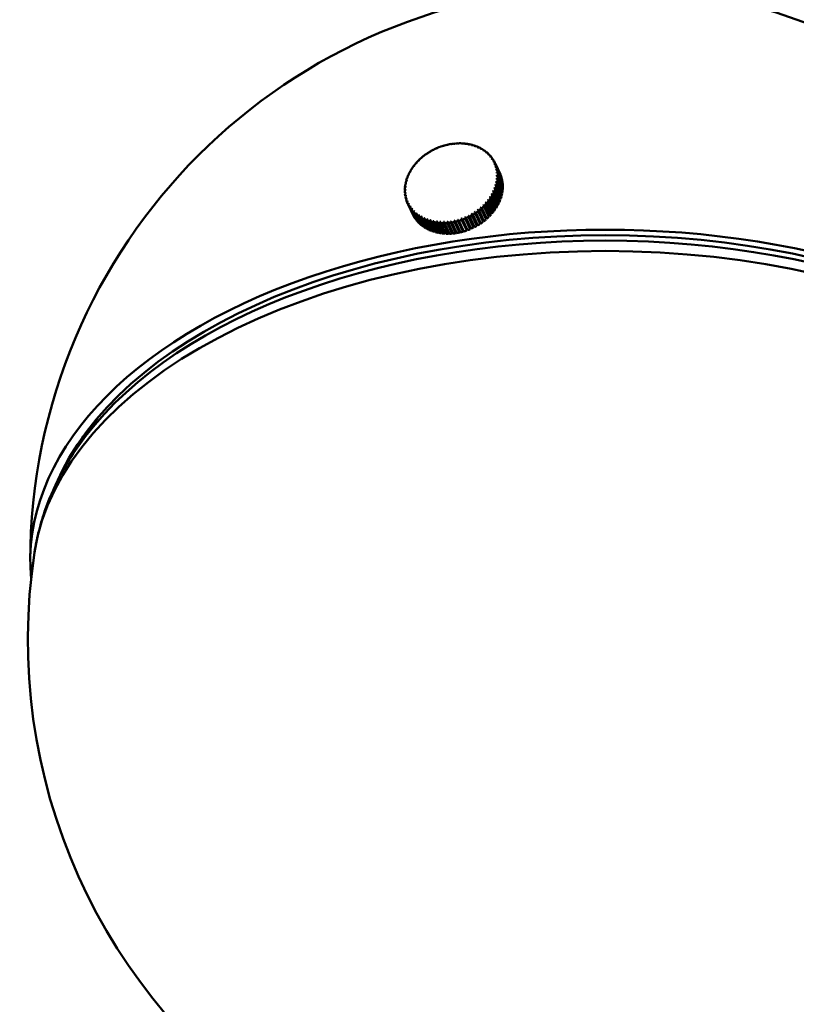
# Model space of a CAD drawing. Header units: millimetres. Extents: x 849 to 4035, y 828 to 3843.
# Tile 89 of 105: x 3377 to 3458, y 1613 to 1715. Entities that reach past the tile are written whole.
import ezdxf

# ---------------------------------------------------------------- set-up
doc = ezdxf.new("R2010")
doc.units = ezdxf.units.MM
doc.header["$LTSCALE"] = 15
doc.layers.add('Widoczne (ISO)', color=7, linetype='Continuous', lineweight=50)
doc.layers.add('Widoczne wąskie (ISO)', color=7, linetype='Continuous', lineweight=50)

msp = doc.modelspace()

# ---------------------------------------------------------------- linework, layer by layer
at = {"layer": 'Widoczne (ISO)'}
for p, q in [((3420.06, 1701.69), (3420.06, 1701.71)), ((3420.32, 1701.83), (3420.33, 1701.81)), ((3420.69, 1701.97), (3420.69, 1701.96)), ((3421.06, 1702.1), (3421.06, 1702.08)), ((3421.43, 1702.2), (3421.44, 1702.18)), ((3421.81, 1702.27), (3421.82, 1702.25)), ((3422.19, 1702.32), (3422.2, 1702.3)), ((3422.57, 1702.34), (3422.58, 1702.32)), ((3422.94, 1702.34), (3422.95, 1702.31)), ((3423.31, 1702.31), (3423.32, 1702.28)), ((3423.66, 1702.26), (3423.68, 1702.22)), ((3424.01, 1702.18), (3424.03, 1702.14)), ((3424.34, 1702.08), (3424.36, 1702.03)), ((3424.66, 1701.95), (3424.68, 1701.9)), ((3424.96, 1701.8), (3424.98, 1701.75)), ((3425.24, 1701.63), (3425.26, 1701.58)), ((3418.49, 1700.57), (3418.48, 1700.59)), ((3418.77, 1700.83), (3418.76, 1700.85)), ((3419.07, 1701.07), (3419.06, 1701.09)), ((3419.38, 1701.3), (3419.38, 1701.32)), ((3419.72, 1701.5), (3419.71, 1701.52)), ((3425.5, 1701.44), (3425.53, 1701.38)), ((3425.74, 1701.22), (3425.76, 1701.16)), ((3425.95, 1700.99), (3425.98, 1700.93)), ((3426.14, 1700.74), (3426.17, 1700.68)), ((3417.78, 1699.7), (3417.76, 1699.73)), ((3417.99, 1700), (3417.98, 1700.03)), ((3418.23, 1700.29), (3418.22, 1700.32)), ((3426.3, 1700.48), (3426.33, 1700.41)), ((3426.39, 1700.3), (3426.91, 1699.18)), ((3426.43, 1700.2), (3426.95, 1699.08)), ((3426.98, 1699.01), (3426.46, 1700.13)), ((3426.53, 1699.56), (3426.54, 1699.55)), ((3426.54, 1699.91), (3427.06, 1698.79)), ((3427.08, 1698.72), (3426.56, 1699.83)), ((3426.62, 1699.61), (3427.14, 1698.49)), ((3427.15, 1698.41), (3426.63, 1699.53)), ((3417.3, 1698.74), (3417.28, 1698.79)), ((3417.43, 1699.07), (3417.41, 1699.11)), ((3417.59, 1699.39), (3417.58, 1699.43)), ((3426.57, 1699.27), (3426.59, 1699.24)), ((3426.57, 1698.66), (3426.6, 1698.6)), ((3426.58, 1698.97), (3426.61, 1698.92)), ((3427.18, 1697.46), (3426.66, 1698.57)), ((3426.67, 1699.29), (3427.18, 1698.18)), ((3427.19, 1698.1), (3426.67, 1699.21)), ((3426.67, 1698.66), (3427.19, 1697.54)), ((3426.68, 1698.98), (3427.2, 1697.86)), ((3427.2, 1697.78), (3426.68, 1698.9)), ((3426.95, 1699.08), (3426.95, 1699.08)), ((3427.06, 1698.79), (3427.05, 1698.79)), ((3427.14, 1698.49), (3427.12, 1698.48)), ((3417.05, 1697.44), (3417.02, 1697.49)), ((3417.07, 1697.76), (3417.04, 1697.82)), ((3417.12, 1698.09), (3417.09, 1698.14)), ((3417.19, 1698.42), (3417.17, 1698.47)), ((3426.36, 1697.71), (3426.41, 1697.61)), ((3426.95, 1696.48), (3426.43, 1697.6)), ((3426.46, 1698.03), (3426.5, 1697.94)), ((3426.46, 1697.68), (3426.98, 1696.56)), ((3426.53, 1698.35), (3426.56, 1698.27)), ((3427.06, 1696.81), (3426.54, 1697.92)), ((3426.56, 1698), (3427.08, 1696.89)), ((3427.13, 1697.13), (3426.62, 1698.25)), ((3426.63, 1698.33), (3427.15, 1697.21)), ((3427.19, 1697.54), (3427.15, 1697.54)), ((3427.18, 1698.18), (3427.16, 1698.17)), ((3427.2, 1697.86), (3427.17, 1697.86)), ((3417.06, 1697.11), (3417.04, 1697.17)), ((3417.1, 1696.8), (3417.08, 1696.86)), ((3417.18, 1696.49), (3417.15, 1696.56)), ((3425.7, 1696.5), (3426.23, 1695.35)), ((3425.79, 1696.43), (3426.3, 1695.32)), ((3425.9, 1696.79), (3426.43, 1695.65)), ((3426.46, 1695.54), (3425.94, 1696.66)), ((3425.99, 1696.73), (3426.51, 1695.62)), ((3426.08, 1697.09), (3426.61, 1695.95)), ((3426.65, 1695.85), (3426.13, 1696.96)), ((3426.18, 1697.04), (3426.69, 1695.93)), ((3426.23, 1697.4), (3426.29, 1697.28)), ((3426.81, 1696.16), (3426.3, 1697.28)), ((3426.33, 1697.36), (3426.85, 1696.24)), ((3426.98, 1696.56), (3426.91, 1696.57)), ((3427.08, 1696.89), (3427.02, 1696.89)), ((3427.15, 1697.21), (3427.1, 1697.21)), ((3417.28, 1696.19), (3417.24, 1696.26)), ((3417.32, 1696.09), (3417.84, 1694.97)), ((3417.89, 1694.87), (3417.37, 1695.98)), ((3417.41, 1695.91), (3417.93, 1694.8)), ((3418.04, 1694.6), (3417.53, 1695.71)), ((3417.57, 1695.65), (3418.09, 1694.53)), ((3418.23, 1694.34), (3417.71, 1695.46)), ((3417.81, 1695.48), (3417.8, 1695.49)), ((3424.66, 1695.44), (3425.19, 1694.3)), ((3424.95, 1695.69), (3425.48, 1694.54)), ((3425.47, 1694.42), (3424.95, 1695.54)), ((3425.02, 1695.6), (3425.54, 1694.49)), ((3425.22, 1695.94), (3425.75, 1694.8)), ((3425.75, 1694.68), (3425.23, 1695.8)), ((3425.3, 1695.87), (3425.82, 1694.75)), ((3425.47, 1696.21), (3426, 1695.07)), ((3426.01, 1694.96), (3425.49, 1696.07)), ((3425.55, 1696.14), (3426.07, 1695.03)), ((3426.25, 1695.24), (3425.73, 1696.36)), ((3426.43, 1695.65), (3426.42, 1695.63)), ((3426.51, 1695.62), (3426.43, 1695.65)), ((3426.69, 1695.93), (3426.61, 1695.95)), ((3426.61, 1695.95), (3426.61, 1695.94)), ((3426.85, 1696.24), (3426.77, 1696.26)), ((3417.76, 1695.4), (3418.28, 1694.28)), ((3417.89, 1694.87), (3417.89, 1694.87)), ((3418.43, 1694.11), (3417.92, 1695.22)), ((3417.97, 1695.17), (3418.49, 1694.05)), ((3418.01, 1695.25), (3418, 1695.28)), ((3418.05, 1694.6), (3418.04, 1694.6)), ((3418.66, 1693.89), (3418.15, 1695)), ((3418.21, 1694.95), (3418.73, 1693.84)), ((3418.24, 1695.03), (3418.22, 1695.07)), ((3418.92, 1693.69), (3418.4, 1694.81)), ((3418.49, 1694.82), (3418.46, 1694.89)), ((3418.47, 1694.76), (3418.99, 1693.64)), ((3419.19, 1693.51), (3418.68, 1694.63)), ((3418.77, 1694.64), (3418.73, 1694.72)), ((3418.75, 1694.59), (3419.27, 1693.47)), ((3419.49, 1693.36), (3418.97, 1694.47)), ((3419.06, 1694.48), (3419.02, 1694.57)), ((3419.05, 1694.44), (3419.57, 1693.32)), ((3419.37, 1694.34), (3419.32, 1694.44)), ((3423.42, 1693.34), (3422.89, 1694.49)), ((3423.45, 1693.27), (3422.93, 1694.38)), ((3423.02, 1694.41), (3423.54, 1693.3)), ((3423.78, 1693.48), (3423.25, 1694.62)), ((3423.81, 1693.41), (3423.3, 1694.52)), ((3423.39, 1694.56), (3423.9, 1693.44)), ((3424.17, 1693.57), (3423.65, 1694.68)), ((3423.69, 1694.83), (3424.22, 1693.68)), ((3423.74, 1694.73), (3424.26, 1693.61)), ((3424.52, 1693.75), (3424, 1694.87)), ((3424.03, 1695.01), (3424.56, 1693.87)), ((3424.08, 1694.92), (3424.6, 1693.8)), ((3424.85, 1693.96), (3424.33, 1695.07)), ((3424.35, 1695.22), (3424.88, 1694.07)), ((3424.41, 1695.13), (3424.93, 1694.01)), ((3425.17, 1694.18), (3424.65, 1695.3)), ((3424.73, 1695.36), (3425.24, 1694.24)), ((3425.48, 1694.54), (3425.43, 1694.5)), ((3425.54, 1694.49), (3425.48, 1694.54)), ((3425.75, 1694.8), (3425.71, 1694.76)), ((3425.82, 1694.75), (3425.75, 1694.8)), ((3426, 1695.07), (3425.97, 1695.04)), ((3426.07, 1695.03), (3426, 1695.07)), ((3426.23, 1695.35), (3426.21, 1695.33)), ((3426.3, 1695.32), (3426.23, 1695.35)), ((3418.24, 1694.35), (3418.23, 1694.34)), ((3418.46, 1694.12), (3418.43, 1694.11)), ((3418.69, 1693.91), (3418.66, 1693.89)), ((3418.95, 1693.72), (3418.92, 1693.69)), ((3419.23, 1693.55), (3419.19, 1693.51)), ((3419.8, 1693.22), (3419.28, 1694.34)), ((3419.37, 1694.31), (3419.88, 1693.19)), ((3419.53, 1693.41), (3419.49, 1693.36)), ((3420.13, 1693.12), (3419.61, 1694.23)), ((3419.7, 1694.22), (3419.65, 1694.33)), ((3419.7, 1694.21), (3420.22, 1693.09)), ((3420.47, 1693.03), (3419.96, 1694.15)), ((3420.51, 1693.11), (3419.98, 1694.25)), ((3420.05, 1694.13), (3420.56, 1693.01)), ((3420.83, 1692.97), (3420.31, 1694.09)), ((3420.86, 1693.05), (3420.33, 1694.2)), ((3420.4, 1694.08), (3420.92, 1692.96)), ((3421.19, 1692.94), (3420.67, 1694.05)), ((3421.21, 1693.02), (3420.68, 1694.16)), ((3420.77, 1694.05), (3421.29, 1692.93)), ((3421.58, 1693.01), (3421.05, 1694.16)), ((3421.56, 1692.93), (3421.05, 1694.04)), ((3421.14, 1694.05), (3421.66, 1692.93)), ((3421.95, 1693.03), (3421.42, 1694.17)), ((3421.94, 1692.95), (3421.42, 1694.06)), ((3421.52, 1694.07), (3422.04, 1692.95)), ((3422.32, 1693.07), (3421.79, 1694.21)), ((3422.32, 1692.99), (3421.8, 1694.1)), ((3421.9, 1694.12), (3422.41, 1693)), ((3422.69, 1693.14), (3422.16, 1694.28)), ((3422.7, 1693.06), (3422.18, 1694.17)), ((3422.28, 1694.19), (3422.79, 1693.08)), ((3423.06, 1693.23), (3422.53, 1694.37)), ((3423.07, 1693.15), (3422.56, 1694.26)), ((3422.65, 1694.29), (3423.17, 1693.18)), ((3423.51, 1693.37), (3423.42, 1693.34)), ((3423.87, 1693.52), (3423.78, 1693.48)), ((3423.78, 1693.48), (3423.81, 1693.41)), ((3424.22, 1693.68), (3424.14, 1693.64)), ((3424.26, 1693.61), (3424.22, 1693.68)), ((3424.56, 1693.87), (3424.48, 1693.82)), ((3424.6, 1693.8), (3424.56, 1693.87)), ((3424.88, 1694.07), (3424.82, 1694.03)), ((3424.93, 1694.01), (3424.88, 1694.07)), ((3425.19, 1694.3), (3425.13, 1694.26)), ((3425.24, 1694.24), (3425.19, 1694.3)), ((3419.84, 1693.29), (3419.8, 1693.22)), ((3420.17, 1693.19), (3420.13, 1693.12)), ((3420.51, 1693.11), (3420.47, 1693.03)), ((3420.52, 1693.11), (3420.51, 1693.11)), ((3420.86, 1693.05), (3420.83, 1692.97)), ((3420.88, 1693.05), (3420.86, 1693.05)), ((3421.21, 1693.02), (3421.19, 1692.94)), ((3421.25, 1693.02), (3421.21, 1693.02)), ((3421.58, 1693.01), (3421.56, 1692.93)), ((3421.62, 1693.01), (3421.58, 1693.01)), ((3421.95, 1693.03), (3421.94, 1692.95)), ((3422, 1693.03), (3421.95, 1693.03)), ((3422.38, 1693.08), (3422.32, 1693.07)), ((3422.32, 1693.07), (3422.32, 1692.99)), ((3422.76, 1693.15), (3422.69, 1693.14)), ((3422.69, 1693.14), (3422.7, 1693.06)), ((3423.14, 1693.25), (3423.06, 1693.23)), ((3423.06, 1693.23), (3423.07, 1693.15)), ((3423.42, 1693.34), (3423.45, 1693.27)), ((3385.14, 1673.85), (3382.97, 1670.69)), ((3381.84, 1668.91), (3381.84, 1669.12))]:
    msp.add_line(p, q, dxfattribs=at)
for centre, radius, start, end in [((3437.84, 1658.86), 59.75, 0, 180), ((3437.84, 1650.69), 60, 171.2634, 8.7366)]:
    msp.add_arc(centre, radius, start, end, dxfattribs=at)
for centre, major_axis, ratio, start_param, end_param in [((3421.85, 1698.19), (4.54, 2.1), 0.788675, 1.621416, 1.679955), ((3423.17, 1695.24), (-3.26, 6.47), 0.024966, 6.119585, 6.135122), ((3421.83, 1698.24), (-4.46, -2.07), 0.788675, 4.742841, 4.763175), ((3421.85, 1698.19), (4.54, 2.1), 0.788675, 1.542876, 1.601415), ((3423.26, 1695.29), (-3.26, 6.47), 0.024966, 6.119585, 6.135122), ((3423.17, 1695.25), (-2.85, 6.66), 0.023309, 0.148012, 0.163549), ((3421.83, 1698.24), (-4.46, -2.07), 0.788675, 4.664301, 4.684635), ((3421.85, 1698.19), (4.54, 2.1), 0.788675, 1.464336, 1.522875), ((3423.26, 1695.29), (-2.85, 6.66), 0.023309, 0.148012, 0.163549), ((3421.83, 1698.24), (-4.46, -2.07), 0.788675, 4.585761, 4.606096), ((3423.17, 1695.25), (-2.43, 6.83), 0.071439, 0.150956, 0.166494), ((3421.85, 1698.19), (4.54, 2.1), 0.788675, 1.385796, 1.444336), ((3423.26, 1695.28), (-2.43, 6.83), 0.071439, 0.150956, 0.166494), ((3421.83, 1698.24), (-4.46, -2.07), 0.788675, 4.507221, 4.527556), ((3423.17, 1695.25), (-2, 6.97), 0.11913, 0.156919, 0.172456), ((3423.26, 1695.28), (-2, 6.97), 0.11913, 0.156919, 0.172456), ((3421.85, 1698.19), (4.54, 2.1), 0.788675, 1.307256, 1.365796), ((3423.16, 1695.26), (-1.56, 7.08), 0.166086, 0.165946, 0.181483), ((3421.83, 1698.24), (-4.46, -2.07), 0.788675, 4.428681, 4.449016), ((3423.26, 1695.28), (-1.56, 7.08), 0.166086, 0.165946, 0.181483), ((3421.85, 1698.19), (4.54, 2.1), 0.788675, 1.228716, 1.287256), ((3423.16, 1695.26), (-1.1, 7.17), 0.212018, 0.178104, 0.193641), ((3421.83, 1698.24), (-4.46, -2.07), 0.788675, 4.350142, 4.370476), ((3423.26, 1695.27), (-1.1, 7.17), 0.212018, 0.178104, 0.193641), ((3421.85, 1698.19), (4.54, 2.1), 0.788675, 1.150177, 1.208716), ((3423.16, 1695.26), (-0.63, 7.22), 0.256643, 0.19348, 0.209017), ((3421.83, 1698.24), (-4.46, -2.07), 0.788675, 4.271602, 4.291936), ((3423.26, 1695.27), (-0.63, 7.22), 0.256643, 0.19348, 0.209017), ((3421.85, 1698.19), (4.54, 2.1), 0.788675, 1.071637, 1.130176), ((3423.17, 1695.27), (-0.14, 7.25), 0.299685, 0.212177, 0.227714), ((3421.83, 1698.24), (-4.46, -2.07), 0.788675, 4.193062, 4.213397), ((3423.26, 1695.27), (-0.14, 7.25), 0.299685, 0.212177, 0.227714), ((3421.85, 1698.19), (4.54, 2.1), 0.788675, 0.993097, 1.051636), ((3423.17, 1695.27), (0.36, 7.24), 0.34088, 0.23431, 0.249847), ((3421.83, 1698.24), (-4.46, -2.07), 0.788675, 4.114522, 4.134857), ((3423.26, 1695.26), (0.36, 7.24), 0.34088, 0.23431, 0.249847), ((3421.85, 1698.19), (4.54, 2.1), 0.788675, 0.914557, 0.973097), ((3423.17, 1695.27), (0.87, 7.2), 0.379974, 0.259999, 0.275537), ((3421.83, 1698.24), (-4.46, -2.07), 0.788675, 4.035982, 4.056317), ((3423.26, 1695.26), (0.87, 7.2), 0.379974, 0.259999, 0.275537), ((3421.85, 1698.19), (4.54, 2.1), 0.788675, 0.836017, 0.894557), ((3423.17, 1695.28), (1.4, 7.11), 0.416724, 0.289363, 0.304901), ((3421.83, 1698.24), (-4.46, -2.07), 0.788675, 3.957443, 3.977777), ((3423.26, 1695.26), (1.4, 7.11), 0.416724, 0.289363, 0.304901), ((3421.85, 1698.19), (4.54, 2.1), 0.788675, 0.757478, 0.816017), ((3423.17, 1695.28), (1.94, 6.99), 0.450906, 0.322505, 0.338042), ((3421.83, 1698.24), (-4.46, -2.07), 0.788675, 3.878903, 3.899237), ((3423.26, 1695.25), (1.94, 6.99), 0.450906, 0.322505, 0.338042), ((3421.85, 1698.19), (4.54, 2.1), 0.788675, 0.678938, 0.737477), ((3423.17, 1695.28), (2.48, 6.81), 0.482307, 0.359497, 0.375035), ((3421.83, 1698.24), (-4.46, -2.07), 0.788675, 3.800363, 3.820697), ((3423.25, 1695.25), (2.48, 6.81), 0.482307, 0.359497, 0.375035), ((3421.85, 1698.19), (4.54, 2.1), 0.788675, 0.600398, 0.658937), ((3423.17, 1695.28), (3.04, 6.58), 0.510735, 0.400367, 0.415904), ((3421.83, 1698.24), (-4.46, -2.07), 0.788675, 3.721823, 3.742158), ((3423.25, 1695.25), (-3.04, -6.58), 0.510735, 3.541959, 3.557497), ((3421.85, 1698.19), (4.54, 2.1), 0.788675, 0.521858, 0.580398), ((3423.18, 1695.29), (3.59, 6.3), 0.536014, 0.445071, 0.460609), ((3421.83, 1698.24), (-4.46, -2.07), 0.788675, 3.643283, 3.663618), ((3423.25, 1695.25), (-3.59, -6.3), 0.536014, 3.586664, 3.602201), ((3421.85, 1698.19), (4.54, 2.1), 0.788675, 0.443318, 0.501858), ((3423.18, 1695.29), (4.13, 5.96), 0.557988, 0.49348, 0.509017), ((3421.83, 1698.24), (-4.46, -2.07), 0.788675, 3.564743, 3.585078), ((3423.25, 1695.24), (-4.13, -5.96), 0.557988, 3.635072, 3.650609), ((3421.85, 1698.19), (4.54, 2.1), 0.788675, 0.364778, 0.423318), ((3421.85, 1698.19), (4.54, 2.1), 0.788675, 2.014115, 2.072654), ((3423.18, 1695.23), (-5.12, 5.13), 0.258149, 6.073582, 6.089119), ((3421.83, 1698.24), (-4.46, -2.07), 0.788675, 5.13554, 5.155874), ((3421.85, 1698.19), (4.54, 2.1), 0.788675, 1.935575, 1.994114), ((3423.25, 1695.3), (-5.12, 5.13), 0.258149, 6.073582, 6.089119), ((3423.18, 1695.23), (-4.77, 5.46), 0.213574, 6.08907, 6.104607), ((3421.83, 1698.24), (-4.46, -2.07), 0.788675, 5.057, 5.077335), ((3421.85, 1698.19), (4.54, 2.1), 0.788675, 1.857035, 1.915574), ((3423.25, 1695.3), (-4.77, 5.46), 0.213574, 6.08907, 6.104607), ((3423.17, 1695.24), (-4.41, 5.75), 0.167682, 6.101337, 6.116874), ((3421.83, 1698.24), (-4.46, -2.07), 0.788675, 4.97846, 4.998795), ((3421.85, 1698.19), (4.54, 2.1), 0.788675, 1.778495, 1.837035), ((3423.25, 1695.3), (-4.41, 5.75), 0.167682, 6.101337, 6.116874), ((3423.17, 1695.24), (-4.04, 6.02), 0.120757, 6.11047, 6.126007), ((3421.83, 1698.24), (-4.46, -2.07), 0.788675, 4.89992, 4.920255), ((3421.85, 1698.19), (4.54, 2.1), 0.788675, 1.699955, 1.758495), ((3423.25, 1695.29), (-4.04, 6.02), 0.120757, 6.11047, 6.126007), ((3423.17, 1695.24), (-3.66, 6.26), 0.073087, 6.116537, 6.132074), ((3421.83, 1698.24), (-4.46, -2.07), 0.788675, 4.821381, 4.841715), ((3423.26, 1695.29), (-3.66, 6.26), 0.073087, 6.116537, 6.132074), ((3423.18, 1695.29), (4.65, 5.56), 0.576522, 0.54535, 0.560887), ((3421.83, 1698.24), (4.46, 2.07), 0.788675, 0.344611, 0.364946), ((3423.24, 1695.24), (-4.65, -5.56), 0.576522, 3.686943, 3.70248), ((3421.85, 1698.19), (4.54, 2.1), 0.788675, 0.286239, 0.344778), ((3421.83, 1698.24), (4.46, 2.07), 0.788675, 0.266071, 0.286406), ((3423.18, 1695.3), (5.16, 5.1), 0.591502, 0.600315, 0.615852), ((3423.24, 1695.24), (-5.16, -5.1), 0.591502, 3.741908, 3.757445), ((3421.85, 1698.19), (4.54, 2.1), 0.788675, 0.207699, 0.266238), ((3421.83, 1698.24), (4.46, 2.07), 0.788675, 0.187531, 0.207866), ((3423.19, 1695.3), (5.62, 4.58), 0.602834, 0.657875, 0.673412), ((3423.24, 1695.24), (-5.62, -4.58), 0.602834, 3.799468, 3.815005), ((3421.85, 1698.19), (4.54, 2.1), 0.788675, 0.129159, 0.187698), ((3421.83, 1698.24), (4.46, 2.07), 0.788675, 0.108992, 0.129326), ((3423.19, 1695.3), (6.04, 4), 0.610451, 0.717402, 0.732939), ((3423.23, 1695.23), (-6.04, -4), 0.610451, 3.858995, 3.874532), ((3421.85, 1698.19), (4.54, 2.1), 0.788675, 0.050619, 0.109159), ((3421.85, 1698.19), (4.54, 2.1), 0.788675, 2.249734, 2.308274), ((3423.19, 1695.23), (-6.07, 3.97), 0.381276, 6.006702, 6.022239), ((3421.85, 1698.19), (4.54, 2.1), 0.788675, 2.171194, 2.229734), ((3421.83, 1698.24), (-4.46, -2.07), 0.788675, 5.371159, 5.391494), ((3423.24, 1695.31), (-6.07, 3.97), 0.381276, 6.006702, 6.022239), ((3423.18, 1695.23), (-5.77, 4.39), 0.34226, 6.032516, 6.048053), ((3421.83, 1698.24), (-4.46, -2.07), 0.788675, 5.292619, 5.312954), ((3421.85, 1698.19), (4.54, 2.1), 0.788675, 2.092654, 2.151194), ((3423.24, 1695.3), (-5.77, 4.39), 0.34226, 6.032516, 6.048053), ((3423.18, 1695.23), (-5.45, 4.78), 0.301133, 6.054769, 6.070306), ((3421.83, 1698.24), (-4.46, -2.07), 0.788675, 5.21408, 5.234414), ((3423.24, 1695.3), (-5.45, 4.78), 0.301133, 6.054769, 6.070306), ((3421.83, 1698.24), (4.46, 2.07), 0.788675, 0.030452, 0.050786), ((3423.19, 1695.3), (6.41, 3.39), 0.614303, 0.778163, 0.793701), ((3423.23, 1695.23), (-6.41, -3.39), 0.614303, 3.919756, 3.935293), ((3421.85, 1698.19), (4.54, 2.1), 0.788675, 6.255265, 6.313804), ((3421.83, 1698.24), (4.46, 2.07), 0.788675, 6.235097, 6.255432), ((3423.2, 1695.3), (6.72, 2.73), 0.614368, 0.839354, 0.854891), ((3423.23, 1695.23), (-6.72, -2.73), 0.614368, 3.980947, 3.996484), ((3421.83, 1698.24), (4.46, 2.07), 0.788675, 6.156557, 6.176892), ((3423.2, 1695.3), (6.95, 2.05), 0.610646, 0.900144, 0.915681), ((3421.85, 1698.19), (4.54, 2.1), 0.788675, 6.176725, 6.235264), ((3423.22, 1695.23), (-6.95, -2.05), 0.610646, 4.041736, 4.057273), ((3421.83, 1698.24), (4.46, 2.07), 0.788675, 6.078018, 6.098352), ((3423.21, 1695.31), (7.12, 1.36), 0.603158, 0.959726, 0.975263), ((3423.22, 1695.23), (-7.12, -1.36), 0.603158, 4.101319, 4.116856), ((3421.85, 1698.19), (4.54, 2.1), 0.788675, 6.098185, 6.156725), ((3421.85, 1698.19), (4.54, 2.1), 0.788675, 6.019645, 6.078185), ((3421.85, 1698.19), (4.54, 2.1), 0.788675, 2.485353, 2.543893), ((3423.22, 1695.31), (6.99, -1.91), 0.511656, 2.724216, 2.739753), ((3421.83, 1698.24), (-4.46, -2.07), 0.788675, 5.685319, 5.705653), ((3423.2, 1695.23), (-6.81, 2.48), 0.483334, 5.906811, 5.922348), ((3421.85, 1698.19), (4.54, 2.1), 0.788675, 2.406814, 2.465353), ((3423.23, 1695.31), (-6.81, 2.48), 0.483334, 5.906811, 5.922348), ((3421.83, 1698.24), (-4.46, -2.07), 0.788675, 5.606779, 5.627113), ((3423.19, 1695.23), (-6.59, 3.01), 0.452032, 5.943936, 5.959474), ((3421.85, 1698.19), (4.54, 2.1), 0.788675, 2.328274, 2.386813), ((3423.23, 1695.31), (-6.59, 3.01), 0.452032, 5.943936, 5.959474), ((3421.83, 1698.24), (-4.46, -2.07), 0.788675, 5.528239, 5.548573), ((3423.19, 1695.23), (-6.34, 3.51), 0.417942, 5.977209, 5.992747), ((3421.83, 1698.24), (-4.46, -2.07), 0.788675, 5.449699, 5.470034), ((3423.24, 1695.31), (-6.34, 3.51), 0.417942, 5.977209, 5.992747), ((3421.83, 1698.24), (4.46, 2.07), 0.788675, 5.999478, 6.019812), ((3423.21, 1695.31), (7.22, 0.67), 0.591952, 1.017364, 1.032902), ((3423.22, 1695.23), (-7.22, -0.67), 0.591952, 4.158957, 4.174494), ((3421.83, 1698.24), (4.46, 2.07), 0.788675, 5.842398, 5.862733), ((3423.22, 1695.31), (7.22, -0.67), 0.558682, 1.124411, 1.139948), ((3423.21, 1695.23), (-7.22, 0.67), 0.558682, 4.266004, 4.281541), ((3421.83, 1698.24), (4.46, 2.07), 0.788675, 5.920938, 5.941272), ((3423.21, 1695.31), (7.25, -0.01), 0.577096, 1.072428, 1.087965), ((3423.21, 1695.23), (-7.25, 0.01), 0.577096, 4.21402, 4.229558), ((3421.85, 1698.19), (-4.54, -2.1), 0.788675, 2.642433, 2.700973), ((3421.85, 1698.19), (4.54, 2.1), 0.788675, 5.941105, 5.999645), ((3421.85, 1698.19), (4.54, 2.1), 0.788675, 5.862566, 5.921105), ((3422.37, 1697.08), (4.54, 2.1), 0.788675, 6.255265, 6.283185), ((3422.37, 1697.08), (4.54, 2.1), 0.788675, 6.176725, 6.235264), ((3422.37, 1697.08), (4.54, 2.1), 0.788675, 6.098185, 6.156725), ((3421.85, 1698.19), (-4.54, -2.1), 0.788675, 5.862566, 5.921105), ((3423.21, 1695.31), (7.25, -0.01), 0.577096, 2.578866, 2.594403), ((3423.21, 1695.23), (-7.25, 0.01), 0.577096, 5.720459, 5.735996), ((3421.85, 1698.19), (4.54, 2.1), 0.788675, 2.642433, 2.700973), ((3423.22, 1695.31), (7.22, -0.67), 0.558682, 2.63085, 2.646387), ((3423.21, 1695.23), (-7.22, 0.67), 0.558682, 5.772442, 5.787979), ((3423.21, 1695.23), (-7.13, 1.31), 0.536824, 5.820974, 5.836511), ((3421.83, 1698.24), (-4.46, -2.07), 0.788675, 5.920938, 5.941272), ((3421.85, 1698.19), (4.54, 2.1), 0.788675, 2.563893, 2.622433), ((3423.22, 1695.31), (7.13, -1.31), 0.536824, 2.679381, 2.694919), ((3421.83, 1698.24), (-4.46, -2.07), 0.788675, 5.842398, 5.862733), ((3421.83, 1698.24), (-4.46, -2.07), 0.788675, 5.763858, 5.784193), ((3423.2, 1695.23), (-6.99, 1.91), 0.511656, 5.865809, 5.881346), ((3421.85, 1698.19), (-4.54, -2.1), 0.788675, 2.406814, 2.465353), ((3421.83, 1698.24), (4.46, 2.07), 0.788675, 5.606779, 5.627113), ((3423.2, 1695.23), (-6.81, 2.48), 0.483334, 4.400373, 4.41591), ((3423.23, 1695.31), (6.81, -2.48), 0.483334, 1.25878, 1.274317), ((3421.83, 1698.24), (4.46, 2.07), 0.788675, 5.685319, 5.705653), ((3423.2, 1695.23), (-6.99, 1.91), 0.511656, 4.35937, 4.374908), ((3423.22, 1695.31), (6.99, -1.91), 0.511656, 1.217778, 1.233315), ((3421.85, 1698.19), (-4.54, -2.1), 0.788675, 2.485353, 2.543893), ((3421.83, 1698.24), (4.46, 2.07), 0.788675, 5.763858, 5.784193), ((3423.21, 1695.23), (-7.13, 1.31), 0.536824, 4.314536, 4.330073), ((3423.22, 1695.31), (7.13, -1.31), 0.536824, 1.172943, 1.18848), ((3421.85, 1698.19), (-4.54, -2.1), 0.788675, 2.563893, 2.622433), ((3422.37, 1697.08), (4.54, 2.1), 0.788675, 6.019645, 6.078185), ((3422.37, 1697.08), (-4.54, -2.1), 0.788675, 2.642433, 2.700973), ((3422.37, 1697.08), (4.54, 2.1), 0.788675, 5.941105, 5.999645), ((3422.37, 1697.08), (4.54, 2.1), 0.788675, 5.862566, 5.921105), ((3421.85, 1698.19), (-4.54, -2.1), 0.788675, 5.941105, 5.999645), ((3423.21, 1695.31), (7.22, 0.67), 0.591952, 2.523803, 2.53934), ((3423.22, 1695.23), (-7.22, -0.67), 0.591952, 5.665395, 5.680933), ((3421.85, 1698.19), (-4.54, -2.1), 0.788675, 6.019645, 6.078185), ((3423.21, 1695.31), (7.12, 1.36), 0.603158, 2.466164, 2.481701), ((3421.83, 1698.24), (-4.46, -2.07), 0.788675, 5.999478, 6.019812), ((3423.22, 1695.23), (-7.12, -1.36), 0.603158, 5.607757, 5.623294), ((3421.85, 1698.19), (-4.54, -2.1), 0.788675, 6.098185, 6.156725), ((3421.83, 1698.24), (-4.46, -2.07), 0.788675, 6.078018, 6.098352), ((3423.2, 1695.3), (6.95, 2.05), 0.610646, 2.406582, 2.422119), ((3423.22, 1695.23), (-6.95, -2.05), 0.610646, 5.548175, 5.563712), ((3421.85, 1698.19), (-4.54, -2.1), 0.788675, 6.176725, 6.235264), ((3421.83, 1698.24), (-4.46, -2.07), 0.788675, 6.156557, 6.176892), ((3421.83, 1698.24), (4.46, 2.07), 0.788675, 5.292619, 5.312954), ((3423.18, 1695.23), (-5.77, 4.39), 0.34226, 4.526077, 4.541615), ((3423.24, 1695.3), (5.77, -4.39), 0.34226, 1.384485, 1.400022), ((3421.85, 1698.19), (-4.54, -2.1), 0.788675, 2.171194, 2.229734), ((3421.83, 1698.24), (4.46, 2.07), 0.788675, 5.371159, 5.391494), ((3423.19, 1695.23), (-6.07, 3.97), 0.381276, 4.500263, 4.515801), ((3423.24, 1695.31), (6.07, -3.97), 0.381276, 1.358671, 1.374208), ((3421.85, 1698.19), (-4.54, -2.1), 0.788675, 2.249734, 2.308274), ((3421.83, 1698.24), (4.46, 2.07), 0.788675, 5.449699, 5.470034), ((3423.19, 1695.23), (-6.34, 3.51), 0.417942, 4.470771, 4.486308), ((3423.24, 1695.31), (6.34, -3.51), 0.417942, 1.329178, 1.344716), ((3421.85, 1698.19), (-4.54, -2.1), 0.788675, 2.328274, 2.386813), ((3421.83, 1698.24), (4.46, 2.07), 0.788675, 5.528239, 5.548573), ((3423.19, 1695.23), (-6.59, 3.01), 0.452032, 4.437498, 4.453035), ((3423.23, 1695.31), (6.59, -3.01), 0.452032, 1.295905, 1.311443), ((3422.37, 1697.08), (-4.54, -2.1), 0.788675, 2.406814, 2.465353), ((3422.37, 1697.08), (-4.54, -2.1), 0.788675, 2.485353, 2.543893), ((3422.37, 1697.08), (-4.54, -2.1), 0.788675, 2.563893, 2.622433), ((3423.2, 1695.3), (6.72, 2.73), 0.614368, 2.345792, 2.36133), ((3423.23, 1695.23), (-6.72, -2.73), 0.614368, 5.487385, 5.502922), ((3421.85, 1698.19), (-4.54, -2.1), 0.788675, 6.255265, 6.313804), ((3421.83, 1698.24), (-4.46, -2.07), 0.788675, 6.235097, 6.255432), ((3423.19, 1695.3), (6.41, 3.39), 0.614303, 2.284602, 2.300139), ((3423.23, 1695.23), (-6.41, -3.39), 0.614303, 5.426194, 5.441732), ((3421.85, 1698.19), (-4.54, -2.1), 0.788675, 0.050619, 0.109159), ((3421.83, 1698.24), (-4.46, -2.07), 0.788675, 0.030452, 0.050786), ((3423.19, 1695.3), (6.04, 4), 0.610451, 2.22384, 2.239378), ((3423.23, 1695.23), (-6.04, -4), 0.610451, 5.365433, 5.38097), ((3421.85, 1698.19), (-4.54, -2.1), 0.788675, 0.129159, 0.187698), ((3421.83, 1698.24), (-4.46, -2.07), 0.788675, 0.108992, 0.129326), ((3423.19, 1695.3), (5.62, 4.58), 0.602834, 2.164313, 2.17985), ((3421.83, 1698.24), (-4.46, -2.07), 0.788675, 0.187531, 0.207866), ((3423.24, 1695.24), (-5.62, -4.58), 0.602834, 5.305906, 5.321443), ((3421.83, 1698.24), (4.46, 2.07), 0.788675, 4.97846, 4.998795), ((3423.25, 1695.3), (4.41, -5.75), 0.167682, 1.453306, 1.468843), ((3421.85, 1698.19), (-4.54, -2.1), 0.788675, 1.857035, 1.915574), ((3421.83, 1698.24), (4.46, 2.07), 0.788675, 5.057, 5.077335), ((3423.18, 1695.23), (-4.77, 5.46), 0.213574, 4.582631, 4.598169), ((3423.25, 1695.3), (4.77, -5.46), 0.213574, 1.441039, 1.456576), ((3421.85, 1698.19), (-4.54, -2.1), 0.788675, 1.935575, 1.994114), ((3421.83, 1698.24), (4.46, 2.07), 0.788675, 5.13554, 5.155874), ((3423.18, 1695.23), (-5.12, 5.13), 0.258149, 4.567143, 4.58268), ((3423.25, 1695.3), (5.12, -5.13), 0.258149, 1.425551, 1.441088), ((3421.85, 1698.19), (-4.54, -2.1), 0.788675, 2.014115, 2.072654), ((3421.83, 1698.24), (4.46, 2.07), 0.788675, 5.21408, 5.234414), ((3423.18, 1695.23), (-5.45, 4.78), 0.301133, 4.54833, 4.563868), ((3423.24, 1695.3), (5.45, -4.78), 0.301133, 1.406738, 1.422275), ((3421.85, 1698.19), (-4.54, -2.1), 0.788675, 2.092654, 2.151194), ((3422.37, 1697.08), (-4.54, -2.1), 0.788675, 2.171194, 2.229734), ((3422.37, 1697.08), (-4.54, -2.1), 0.788675, 2.249734, 2.308274), ((3422.37, 1697.08), (-4.54, -2.1), 0.788675, 2.328274, 2.386813), ((3437.84, 1658.86), (59.75, 0), 0.57735, 6.229931, 9.478033), ((3421.85, 1698.19), (-4.54, -2.1), 0.788675, 0.207699, 0.266238), ((3422.37, 1697.08), (-4.54, -2.1), 0.788675, 0, 0.030619), ((3423.18, 1695.3), (5.16, 5.1), 0.591502, 2.106753, 2.122291), ((3422.37, 1697.08), (-4.54, -2.1), 0.788675, 0.050619, 0.109159), ((3421.83, 1698.24), (-4.46, -2.07), 0.788675, 0.266071, 0.286406), ((3423.24, 1695.24), (-5.16, -5.1), 0.591502, 5.248346, 5.263883), ((3421.85, 1698.19), (-4.54, -2.1), 0.788675, 0.286239, 0.344778), ((3422.37, 1697.08), (-4.54, -2.1), 0.788675, 0.129159, 0.187698), ((3423.18, 1695.29), (4.65, 5.56), 0.576522, 2.051788, 2.067326), ((3421.83, 1698.24), (-4.46, -2.07), 0.788675, 0.344611, 0.364946), ((3423.24, 1695.24), (-4.65, -5.56), 0.576522, 5.193381, 5.208918), ((3421.85, 1698.19), (-4.54, -2.1), 0.788675, 0.364778, 0.423318), ((3423.18, 1695.29), (4.13, 5.96), 0.557988, 1.999918, 2.015455), ((3421.83, 1698.24), (4.46, 2.07), 0.788675, 3.564743, 3.585078), ((3423.25, 1695.24), (-4.13, -5.96), 0.557988, 5.141511, 5.157048), ((3421.85, 1698.19), (-4.54, -2.1), 0.788675, 0.443318, 0.501858), ((3423.18, 1695.29), (3.59, 6.3), 0.536014, 1.95151, 1.967047), ((3421.83, 1698.24), (4.46, 2.07), 0.788675, 3.643283, 3.663618), ((3423.25, 1695.25), (-3.59, -6.3), 0.536014, 5.093102, 5.10864), ((3421.85, 1698.19), (-4.54, -2.1), 0.788675, 0.521858, 0.580398), ((3423.17, 1695.28), (3.04, 6.58), 0.510735, 1.906805, 1.922342), ((3421.83, 1698.24), (4.46, 2.07), 0.788675, 3.721823, 3.742158), ((3423.25, 1695.25), (-3.04, -6.58), 0.510735, 5.048398, 5.063935), ((3421.85, 1698.19), (-4.54, -2.1), 0.788675, 0.600398, 0.658937), ((3423.17, 1695.28), (2.48, 6.81), 0.482307, 1.865936, 1.881473), ((3421.83, 1698.24), (4.46, 2.07), 0.788675, 3.800363, 3.820697), ((3423.25, 1695.25), (-2.48, -6.81), 0.482307, 5.007528, 5.023066), ((3421.83, 1698.24), (4.46, 2.07), 0.788675, 4.507221, 4.527556), ((3423.26, 1695.28), (2, -6.97), 0.11913, 4.80495, 4.820487), ((3421.85, 1698.19), (-4.54, -2.1), 0.788675, 1.385796, 1.444336), ((3421.83, 1698.24), (4.46, 2.07), 0.788675, 4.585761, 4.606096), ((3423.17, 1695.25), (-2.43, 6.83), 0.071439, 1.657395, 1.672932), ((3423.26, 1695.28), (2.43, -6.83), 0.071439, 4.798987, 4.814525), ((3421.85, 1698.19), (-4.54, -2.1), 0.788675, 1.464336, 1.522875), ((3421.83, 1698.24), (4.46, 2.07), 0.788675, 4.664301, 4.684635), ((3423.17, 1695.25), (-2.85, 6.66), 0.023309, 1.65445, 1.669988), ((3423.26, 1695.29), (2.85, -6.66), 0.023309, 4.796043, 4.81158), ((3421.85, 1698.19), (-4.54, -2.1), 0.788675, 1.542876, 1.601415), ((3421.83, 1698.24), (4.46, 2.07), 0.788675, 4.742841, 4.763175), ((3423.17, 1695.24), (-3.26, 6.47), 0.024966, 4.613146, 4.628684), ((3423.26, 1695.29), (3.26, -6.47), 0.024966, 1.471554, 1.487091), ((3421.85, 1698.19), (-4.54, -2.1), 0.788675, 1.621416, 1.679955), ((3421.83, 1698.24), (4.46, 2.07), 0.788675, 4.821381, 4.841715), ((3423.17, 1695.24), (-3.66, 6.26), 0.073087, 4.610099, 4.625636), ((3423.26, 1695.29), (3.66, -6.26), 0.073087, 1.468506, 1.484043), ((3421.85, 1698.19), (-4.54, -2.1), 0.788675, 1.699955, 1.758495), ((3421.83, 1698.24), (4.46, 2.07), 0.788675, 4.89992, 4.920255), ((3423.17, 1695.24), (-4.04, 6.02), 0.120757, 4.604032, 4.619569), ((3423.25, 1695.29), (4.04, -6.02), 0.120757, 1.462439, 1.477976), ((3421.85, 1698.19), (-4.54, -2.1), 0.788675, 1.778495, 1.837035), ((3423.17, 1695.24), (-4.41, 5.75), 0.167682, 4.594898, 4.610436), ((3422.37, 1697.08), (-4.54, -2.1), 0.788675, 1.857035, 1.915574), ((3422.37, 1697.08), (-4.54, -2.1), 0.788675, 1.935575, 1.994114), ((3422.37, 1697.08), (-4.54, -2.1), 0.788675, 2.014115, 2.072654), ((3422.37, 1697.08), (-4.54, -2.1), 0.788675, 2.092654, 2.151194), ((3422.37, 1697.08), (-4.54, -2.1), 0.788675, 0.207699, 0.266238), ((3422.37, 1697.08), (-4.54, -2.1), 0.788675, 0.286239, 0.344778), ((3422.37, 1697.08), (-4.54, -2.1), 0.788675, 0.364778, 0.423318), ((3422.37, 1697.08), (-4.54, -2.1), 0.788675, 0.443318, 0.501858), ((3422.37, 1697.08), (-4.54, -2.1), 0.788675, 0.521858, 0.580398), ((3421.85, 1698.19), (-4.54, -2.1), 0.788675, 0.678938, 0.737477), ((3423.17, 1695.28), (1.94, 6.99), 0.450906, 1.828943, 1.84448), ((3421.83, 1698.24), (4.46, 2.07), 0.788675, 3.878903, 3.899237), ((3423.26, 1695.25), (-1.94, -6.99), 0.450906, 4.970536, 4.986073), ((3421.85, 1698.19), (-4.54, -2.1), 0.788675, 0.757478, 0.816017), ((3423.17, 1695.28), (1.4, 7.11), 0.416724, 1.795802, 1.811339), ((3421.83, 1698.24), (4.46, 2.07), 0.788675, 3.957443, 3.977777), ((3423.26, 1695.26), (-1.4, -7.11), 0.416724, 4.937394, 4.952932), ((3421.85, 1698.19), (-4.54, -2.1), 0.788675, 0.836017, 0.894557), ((3423.17, 1695.27), (0.87, 7.2), 0.379974, 1.766438, 1.781975), ((3421.83, 1698.24), (4.46, 2.07), 0.788675, 4.035982, 4.056317), ((3423.26, 1695.26), (-0.87, -7.2), 0.379974, 4.90803, 4.923567), ((3421.85, 1698.19), (-4.54, -2.1), 0.788675, 0.914557, 0.973097), ((3421.83, 1698.24), (4.46, 2.07), 0.788675, 4.114522, 4.134857), ((3423.17, 1695.27), (0.36, 7.24), 0.34088, 1.740748, 1.756285), ((3423.26, 1695.26), (-0.36, -7.24), 0.34088, 4.882341, 4.897878), ((3421.85, 1698.19), (-4.54, -2.1), 0.788675, 0.993097, 1.051636), ((3421.83, 1698.24), (4.46, 2.07), 0.788675, 4.193062, 4.213397), ((3423.17, 1695.27), (-0.14, 7.25), 0.299685, 1.718615, 1.734152), ((3423.26, 1695.27), (0.14, -7.25), 0.299685, 4.860208, 4.875745), ((3421.85, 1698.19), (-4.54, -2.1), 0.788675, 1.071637, 1.130176), ((3421.83, 1698.24), (4.46, 2.07), 0.788675, 4.271602, 4.291936), ((3423.16, 1695.26), (-0.63, 7.22), 0.256643, 1.699918, 1.715456), ((3423.26, 1695.27), (0.63, -7.22), 0.256643, 4.841511, 4.857048), ((3421.85, 1698.19), (-4.54, -2.1), 0.788675, 1.150177, 1.208716), ((3421.83, 1698.24), (4.46, 2.07), 0.788675, 4.350142, 4.370476), ((3423.16, 1695.26), (-1.1, 7.17), 0.212018, 1.684542, 1.70008), ((3423.26, 1695.27), (1.1, -7.17), 0.212018, 4.826135, 4.841672), ((3421.85, 1698.19), (-4.54, -2.1), 0.788675, 1.228716, 1.287256), ((3421.83, 1698.24), (4.46, 2.07), 0.788675, 4.428681, 4.449016), ((3423.16, 1695.26), (-1.56, 7.08), 0.166086, 1.672384, 1.687922), ((3423.26, 1695.28), (1.56, -7.08), 0.166086, 4.813977, 4.829514), ((3421.85, 1698.19), (-4.54, -2.1), 0.788675, 1.307256, 1.365796), ((3423.17, 1695.25), (-2, 6.97), 0.11913, 1.663357, 1.678895), ((3422.37, 1697.08), (-4.54, -2.1), 0.788675, 1.464336, 1.522875), ((3422.37, 1697.08), (-4.54, -2.1), 0.788675, 1.542876, 1.601415), ((3422.37, 1697.08), (-4.54, -2.1), 0.788675, 1.621416, 1.679955), ((3422.37, 1697.08), (-4.54, -2.1), 0.788675, 1.699955, 1.758495), ((3422.37, 1697.08), (-4.54, -2.1), 0.788675, 1.778495, 1.837035), ((3437.84, 1658.86), (-58.75, 0), 0.57735, 3.3797, 6.045078), ((3422.37, 1697.08), (-4.54, -2.1), 0.788675, 0.600398, 0.658937), ((3422.37, 1697.08), (-4.54, -2.1), 0.788675, 0.678938, 0.737477), ((3422.37, 1697.08), (-4.54, -2.1), 0.788675, 0.757478, 0.816017), ((3422.37, 1697.08), (-4.54, -2.1), 0.788675, 0.836017, 0.894557), ((3422.37, 1697.08), (-4.54, -2.1), 0.788675, 0.914557, 0.973097), ((3422.37, 1697.08), (-4.54, -2.1), 0.788675, 0.993097, 1.051636), ((3422.37, 1697.08), (-4.54, -2.1), 0.788675, 1.071637, 1.130176), ((3422.37, 1697.08), (-4.54, -2.1), 0.788675, 1.150177, 1.208716), ((3422.37, 1697.08), (-4.54, -2.1), 0.788675, 1.228716, 1.287256), ((3422.37, 1697.08), (-4.54, -2.1), 0.788675, 1.307256, 1.365796), ((3422.37, 1697.08), (-4.54, -2.1), 0.788675, 1.385796, 1.444336)]:
    msp.add_ellipse(centre, major_axis=major_axis, ratio=ratio, start_param=start_param, end_param=end_param, dxfattribs=at)
msp.add_open_spline([(3378.53, 1659.81), (3378.65, 1660.57), (3378.81, 1661.33), (3379.19, 1662.84), (3379.42, 1663.59), (3379.95, 1665.07), (3380.25, 1665.79), (3380.91, 1667.23), (3381.28, 1667.94), (3382.08, 1669.33), (3382.51, 1670.01), (3382.97, 1670.69)], degree=3, knots=[3.4918846, 3.4918846, 3.4918846, 3.4918846, 3.5495591, 3.5495591, 3.6072336, 3.6072336, 3.6649081, 3.6649081, 3.7225825, 3.7225825, 3.780257, 3.780257, 3.780257, 3.780257], dxfattribs=at)
at = {"layer": 'Widoczne wąskie (ISO)'}
for centre, major_axis, start_param, end_param in [((3437.84, 1658.15), (59.01, 0), 0.376865, 2.764728), ((3437.84, 1656.77), (-59.54, 0), 3.230085, 6.194693), ((3437.84, 1663.87), (-56, 0), 6.033483, 6.057249)]:
    msp.add_ellipse(centre, major_axis=major_axis, ratio=0.57735, start_param=start_param, end_param=end_param, dxfattribs=at)

doc.saveas('drawing.dxf')
